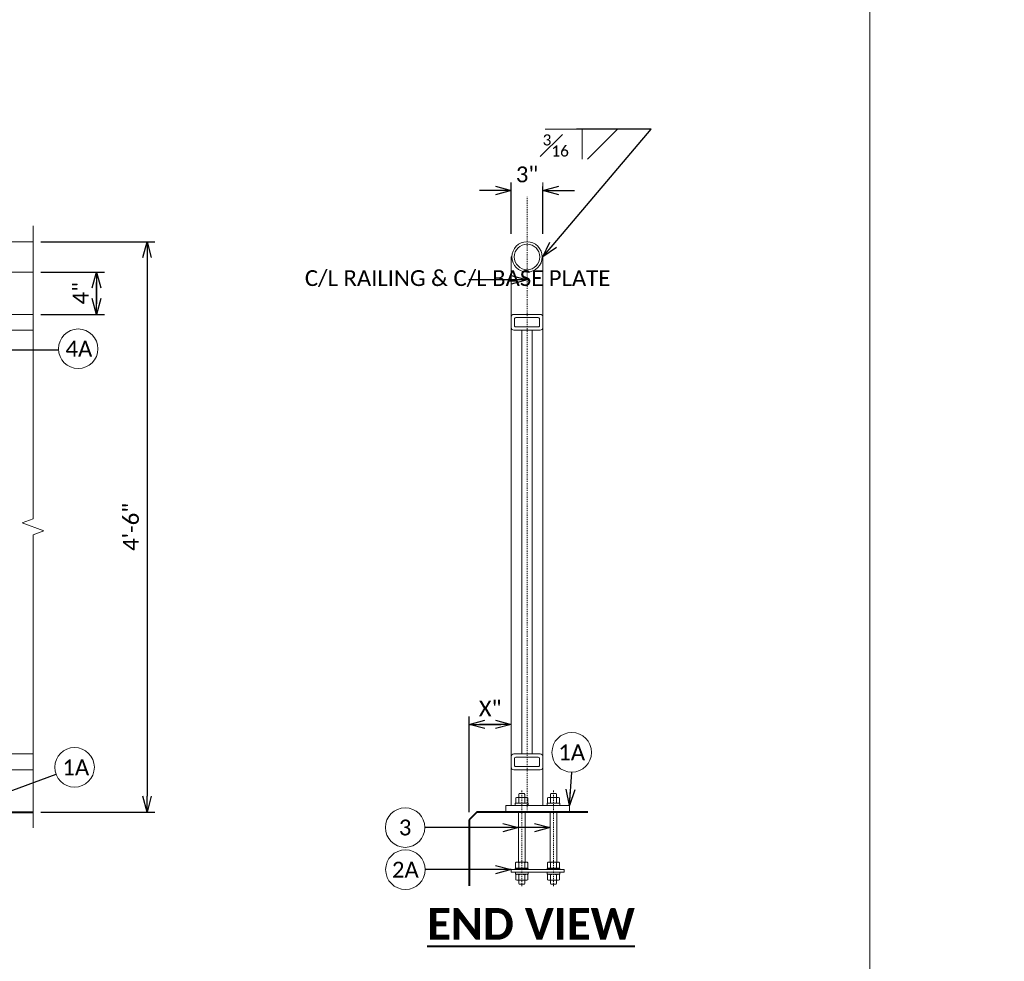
# Model space of a CAD drawing. Extents: x 5346 to 6997, y 23474 to 24083.
# Tile 23 of 25: x 6591 to 6684, y 23896 to 23985. Entities that reach past the tile are written whole.
import ezdxf
from ezdxf import colors
from ezdxf.entities.mleader import LeaderData, LeaderLine
from ezdxf.math import Vec2, Vec3

# ---------------------------------------------------------------- set-up
doc = ezdxf.new("R2010")
doc.units = 0
doc.header["$MEASUREMENT"] = 0
doc.linetypes.add('Wisdot4', pattern=[0.28125, 0.125, -0.0625, 0.03125, -0.0625])
for name, color, linetype, lineweight in [('B_ANNO_BREAK', 7, 'Continuous', 18), ('B_ANNO_DIM', 7, 'Continuous', 18), ('B_ANNO_TEXT', 7, 'Continuous', 18), ('B_ANNO_TEXT_TITLE', 7, 'Continuous', 40), ('B_CNTR', 1, 'Wisdot4', 18), ('B_CONC_PPT', 12, 'Continuous', 40), ('B_STEEL', 92, 'Continuous', 18), ('B_STEEL_BOLT', 3, 'Continuous', 18), ('B_STEEL_RAIL', 92, 'Continuous', 18)]:
    doc.layers.add(name, color=color, linetype=linetype, lineweight=lineweight)
doc.layers.add('B_ANNO_NOPLOT', color=47, linetype='Continuous', lineweight=18, plot=False)
doc.styles.add('Annotative', font='calibri.ttf', dxfattribs={"height": 0.0625})
doc.styles.get("Standard").update_dxf_attribs({"font": 'calibri.ttf'})
doc.styles.add('Title', font='calibrib.ttf', dxfattribs={"height": 0.125})
doc.dimstyles.new('Annotative', dxfattribs={"dimscale": 0, "dimtxt": 0.0625, "dimasz": 0.0625, "dimexe": 0.03125, "dimexo": 0.03125, "dimgap": 0.03125, "dimtad": 1, "dimdec": 3, "dimzin": 3, "dimdsep": 46, "dimlunit": 4, "dimtxsty": 'Standard', "dimblk": 'OPEN30', "dimcen": 0.03125, "dimaunit": 1, "dimadec": 0, "dimazin": 3, "dimtfac": 0.75, "dimtdec": 3, "dimtofl": 0, "dimtmove": 0, "dimatfit": 3, "dimldrblk": 'OPEN30', "dimfxl": 1, "dimtfill": 1, "dimfrac": 1, "dimtolj": 1, "dimtzin": 0, "dimarcsym": 0})
doc.dimstyles.get("Standard").update_dxf_attribs({"dimtxt": 0.0625, "dimasz": 0.0625, "dimexe": 0.03125, "dimexo": 0.03125, "dimgap": 0.03125, "dimtad": 1, "dimdec": 3, "dimzin": 3, "dimdsep": 46, "dimlunit": 4, "dimtxsty": 'Standard', "dimblk": 'OPEN30', "dimcen": 0.03125, "dimaunit": 1, "dimadec": 0, "dimazin": 3, "dimtfac": 0.75, "dimtdec": 3, "dimtofl": 0, "dimtmove": 0, "dimatfit": 3, "dimldrblk": 'OPEN30', "dimfxl": 1, "dimtfill": 1, "dimfrac": 1, "dimtolj": 1, "dimtzin": 0, "dimarcsym": 0})

# ---------------------------------------------------------------- blocks, each defined once
blk = doc.blocks.new('_Open30')
at = {"color": 0, "linetype": 'ByBlock', "lineweight": -2}
for p, q in [((-1, 0.268), (0, 0)), ((0, 0), (-1, -0.268)), ((0, 0), (-1, 0))]:
    blk.add_line(p, q, dxfattribs=at)
blk = doc.blocks.new('*D207')
at = {"layer": 'B_ANNO_DIM', "color": 0, "lineweight": -2, "transparency": 16777216}
for p, q in [((6592.834, 23961.236), (6598.846, 23961.236)), ((6598.096, 23958.736), (6598.096, 23960.236)), ((6598.096, 23959.736), (6598.096, 23958.236)), ((6592.834, 23957.236), (6598.846, 23957.236))]:
    blk.add_line(p, q, dxfattribs=at)
at = {"layer": 'Defpoints', "color": 0, "transparency": 16777216}
for p in [(6592.084, 23961.236), (6598.096, 23961.236), (6592.084, 23957.236)]:
    blk.add_point(p, dxfattribs=at)
at = {"layer": 'B_ANNO_DIM', "color": 0, "lineweight": -2, "transparency": 16777216, "xscale": 1.5, "yscale": 1.5, "zscale": 1.5}
for p, rotation in [((6598.096, 23961.236), 90), ((6598.096, 23957.236), 270)]:
    blk.add_blockref('_Open30', p, dxfattribs=dict(at, rotation=rotation))
at = {"layer": 'B_ANNO_DIM', "color": 0, "transparency": 16777216, "insert": (6596.593, 23959.236), "char_height": 1.5, "attachment_point": 5, "rotation": 90}
blk.add_mtext('\\A1;4"', dxfattribs=at)
blk = doc.blocks.new('*D217')
at = {"layer": 'B_ANNO_DIM', "color": 0, "lineweight": -2, "transparency": 16777216}
for p, q in [((6592.834, 23964.115), (6603.633, 23964.115)), ((6602.883, 23962.615), (6602.883, 23911.611)), ((6592.834, 23910.111), (6603.633, 23910.111))]:
    blk.add_line(p, q, dxfattribs=at)
at = {"layer": 'Defpoints', "color": 0, "transparency": 16777216}
for p in [(6592.084, 23964.115), (6592.084, 23910.111), (6602.883, 23910.111)]:
    blk.add_point(p, dxfattribs=at)
at = {"layer": 'B_ANNO_DIM', "color": 0, "lineweight": -2, "transparency": 16777216, "xscale": 1.5, "yscale": 1.5, "zscale": 1.5}
for p, rotation in [((6602.883, 23964.115), 90), ((6602.883, 23910.111), 270)]:
    blk.add_blockref('_Open30', p, dxfattribs=dict(at, rotation=rotation))
at = {"layer": 'B_ANNO_DIM', "color": 0, "transparency": 16777216, "insert": (6601.365, 23937.113), "char_height": 1.5, "attachment_point": 5, "rotation": 90, "bg_fill": 3, "box_fill_scale": 1.25, "bg_fill_color": 256, "bg_fill_true_color": 13158600, "bg_fill_transparency": 0}
blk.add_mtext('\\A1;4\'-6"', dxfattribs=at)
blk = doc.blocks.new('*D220')
at = {"layer": 'B_ANNO_DIM', "color": 0, "lineweight": -2, "transparency": 16777216}
for p, q in [((6633.394, 23910.111), (6633.394, 23919.162)), ((6635.886, 23918.412), (6634.386, 23918.412)), ((6634.894, 23918.412), (6636.394, 23918.412))]:
    blk.add_line(p, q, dxfattribs=at)
at = {"layer": 'Defpoints', "color": 0, "transparency": 16777216}
for p in [(6637.386, 23918.412), (6637.386, 23918.412), (6633.394, 23909.361)]:
    blk.add_point(p, dxfattribs=at)
at = {"layer": 'B_ANNO_DIM', "color": 0, "lineweight": -2, "transparency": 16777216, "xscale": 1.5, "yscale": 1.5, "zscale": 1.5, "rotation": 180}
blk.add_blockref('_Open30', (6633.394, 23918.412), dxfattribs=at)
at = {"layer": 'B_ANNO_DIM', "color": 0, "lineweight": -2, "transparency": 16777216, "xscale": 1.5, "yscale": 1.5, "zscale": 1.5}
blk.add_blockref('_Open30', (6637.386, 23918.412), dxfattribs=at)
at = {"layer": 'B_ANNO_DIM', "color": 0, "transparency": 16777216, "insert": (6635.39, 23919.916), "char_height": 1.5, "attachment_point": 5}
blk.add_mtext('\\A1;X"', dxfattribs=at)
blk = doc.blocks.new('*D221')
at = {"layer": 'B_ANNO_DIM', "color": 0, "lineweight": -2, "transparency": 16777216}
for p, q in [((6637.386, 23964.861), (6637.386, 23969.71)), ((6640.386, 23964.861), (6640.386, 23969.71)), ((6635.886, 23968.96), (6634.386, 23968.96)), ((6641.886, 23968.96), (6643.386, 23968.96))]:
    blk.add_line(p, q, dxfattribs=at)
at = {"layer": 'Defpoints', "color": 0, "transparency": 16777216}
for p in [(6637.386, 23964.111), (6640.386, 23964.111)]:
    blk.add_point(p, dxfattribs=at)
at = {"layer": 'B_ANNO_DIM', "color": 0, "lineweight": -2, "transparency": 16777216, "xscale": 1.5, "yscale": 1.5, "zscale": 1.5}
blk.add_blockref('_Open30', (6637.386, 23968.96), dxfattribs=at)
at = {"layer": 'B_ANNO_DIM', "color": 0, "lineweight": -2, "transparency": 16777216, "xscale": 1.5, "yscale": 1.5, "zscale": 1.5, "rotation": 180}
blk.add_blockref('_Open30', (6640.386, 23968.96), dxfattribs=at)
at = {"layer": 'B_ANNO_DIM', "color": 0, "transparency": 16777216, "insert": (6638.886, 23970.479), "char_height": 1.5, "attachment_point": 5, "bg_fill": 3, "box_fill_scale": 1.25, "bg_fill_color": 256, "bg_fill_true_color": 13158600, "bg_fill_transparency": 0}
blk.add_mtext('\\A1;3"', dxfattribs=at)
at = {"layer": 'Defpoints', "color": 0, "transparency": 16777216}
blk.add_point((6640.386, 23968.96), dxfattribs=at)

msp = doc.modelspace()

# ---------------------------------------------------------------- linework, layer by layer
at = {"layer": 'B_ANNO_DIM'}
for p, q in [((6643.5863, 23974.7805), (6640.5967, 23974.7805)), ((6644.1007, 23974.7805), (6644.1007, 23971.9285)), ((6644.6007, 23971.9285), (6647.4397, 23974.7805))]:
    msp.add_line(p, q, dxfattribs=at)
for centre in [(6643.1167, 23915.7626), (6596.0222, 23914.346), (6627.3349, 23908.6399), (6627.3589, 23904.6549)]:
    msp.add_circle(centre, 1.8717, dxfattribs=at)
at = {"layer": 'B_ANNO_NOPLOT'}
msp.add_lwpolyline([(6410.8118, 24078.1369), (6671.3604, 24078.1369), (6671.3604, 23497.7436), (6410.8118, 23497.7436)], close=True, dxfattribs=at)
at = {"layer": 'B_CNTR'}
for p, q in [((6638.8977, 23910.1128), (6638.8977, 23968.3625)), ((6638.3916, 23903.0917), (6638.3916, 23912.2124)), ((6641.3916, 23903.0917), (6641.3916, 23912.2124))]:
    msp.add_line(p, q, dxfattribs=at)
at = {"layer": 'B_CONC_PPT'}
for p, q in [((6448.1195, 23910.1109), (6592.0835, 23910.1109)), ((6634.1437, 23910.1109), (6633.3937, 23909.3609)), ((6644.6437, 23910.1109), (6634.1437, 23910.1109)), ((6633.3937, 23909.3609), (6633.3937, 23903.1109))]:
    msp.add_line(p, q, dxfattribs=at)
at = {"layer": 'B_STEEL'}
for p, q in [((6637.3855, 23962.6735), (6637.3855, 23910.7426)), ((6640.3855, 23962.6735), (6640.3855, 23910.7411)), ((6638.3855, 23955.736), (6638.3855, 23915.6109)), ((6639.3855, 23955.736), (6639.3855, 23915.6109))]:
    msp.add_line(p, q, dxfattribs=at)
at = {"layer": 'B_STEEL', "lineweight": 13}
for p, q in [((6637.448, 23962.6735), (6637.3855, 23962.6735)), ((6640.323, 23962.6735), (6640.3855, 23962.6735))]:
    msp.add_line(p, q, dxfattribs=at)
for points in [[(6637.6355, 23955.736), (6640.1355, 23955.736, 0.4142136), (6640.3855, 23955.986), (6640.3855, 23956.986, 0.4142136), (6640.1355, 23957.236), (6637.6355, 23957.236, 0.4142136), (6637.3855, 23956.986), (6637.3855, 23955.986, 0.4142136)], [(6637.823, 23956.0485), (6639.948, 23956.0485, 0.4142136), (6640.073, 23956.1735), (6640.073, 23956.7985, 0.4142136), (6639.948, 23956.9235), (6637.823, 23956.9235, 0.4142136), (6637.698, 23956.7985), (6637.698, 23956.1735, 0.4142136)], [(6640.1355, 23914.1109, 0.4142136), (6640.3855, 23914.3609), (6640.3855, 23915.3609, 0.4142136), (6640.1355, 23915.6109), (6637.6355, 23915.6109, 0.4142136), (6637.3855, 23915.3609), (6637.3855, 23914.3609, 0.4142136), (6637.6355, 23914.1109)], [(6639.948, 23914.4234, 0.4142136), (6640.073, 23914.5484), (6640.073, 23915.1734, 0.4142136), (6639.948, 23915.2984), (6637.823, 23915.2984, 0.4142136), (6637.698, 23915.1734), (6637.698, 23914.5484, 0.4142136), (6637.823, 23914.4234)]]:
    msp.add_lwpolyline(points, format="xyb", close=True, dxfattribs=at)
at = {"layer": 'B_STEEL', "flags": 128}
msp.add_lwpolyline([(6636.8855, 23910.7428), (6636.8855, 23910.1138), (6642.8937, 23910.1109), (6642.8937, 23910.7399), (6636.8855, 23910.7428)], close=True, dxfattribs=at)
msp.add_lwpolyline([(6637.3916, 23904.4134), (6642.3916, 23904.4134), (6642.3916, 23904.6614), (6637.3916, 23904.6614), (6637.3916, 23904.4134)], dxfattribs=at)
at = {"layer": 'B_STEEL_BOLT'}
for p, q in [((6638.1054, 23911.4751), (6638.1054, 23910.9662)), ((6638.6699, 23911.4751), (6638.6699, 23910.9662)), ((6641.1094, 23911.4751), (6641.1094, 23910.9662)), ((6641.6739, 23911.4751), (6641.6739, 23910.9662)), ((6638.0796, 23905.3774), (6638.0796, 23910.1174)), ((6638.7036, 23905.3774), (6638.7036, 23910.1174)), ((6641.0796, 23905.3774), (6641.0796, 23910.1174)), ((6641.7036, 23905.3774), (6641.7036, 23910.1174)), ((6637.9535, 23905.3774), (6638.8258, 23905.3774)), ((6638.0996, 23905.3018), (6638.0996, 23904.8054)), ((6638.6796, 23905.3014), (6638.6796, 23904.8054)), ((6640.9575, 23905.3774), (6641.8298, 23905.3774)), ((6641.1036, 23905.3018), (6641.1036, 23904.8054)), ((6641.6836, 23905.3014), (6641.6836, 23904.8054)), ((6637.8876, 23904.8054), (6637.8876, 23904.7614)), ((6638.1094, 23903.6797), (6638.1094, 23904.1886)), ((6638.6739, 23903.6797), (6638.6739, 23904.1886)), ((6638.8916, 23904.8054), (6638.8916, 23904.7614)), ((6640.8916, 23904.8054), (6640.8916, 23904.7614)), ((6641.1094, 23903.6797), (6641.1094, 23904.1886)), ((6641.6739, 23903.6797), (6641.6739, 23904.1886)), ((6641.8956, 23904.8054), (6641.8956, 23904.7614))]:
    msp.add_line(p, q, dxfattribs=at)
for points in [[(6638.1082, 23911.5024), (6638.1082, 23911.7794), (6638.1481, 23911.8592), (6638.6272, 23911.8592), (6638.6671, 23911.7794), (6638.6671, 23911.5024)], [(6641.1122, 23911.5024), (6641.1122, 23911.7794), (6641.1521, 23911.8592), (6641.6312, 23911.8592), (6641.6711, 23911.7794), (6641.6711, 23911.5024)], [(6637.7756, 23910.7414), (6637.7756, 23910.9389), (6638.9996, 23910.9389), (6638.9996, 23910.7414)], [(6637.8231, 23910.9788), (6637.8231, 23911.4625), (6637.903, 23911.5024), (6638.8723, 23911.5024), (6638.9521, 23911.4625), (6638.9521, 23910.9788), (6638.8723, 23910.9389), (6637.903, 23910.9389)], [(6640.7796, 23910.7414), (6640.7796, 23910.9389), (6642.0036, 23910.9389), (6642.0036, 23910.7414)], [(6640.8271, 23910.9788), (6640.8271, 23911.4625), (6640.907, 23911.5024), (6641.8763, 23911.5024), (6641.9561, 23911.4625), (6641.9561, 23910.9788), (6641.8763, 23910.9389), (6640.907, 23910.9389)], [(6639.0036, 23904.4134), (6639.0036, 23904.2159), (6637.7796, 23904.2159), (6637.7796, 23904.4134)], [(6638.9561, 23904.1759), (6638.9561, 23903.6923), (6638.8763, 23903.6524), (6637.907, 23903.6524), (6637.8271, 23903.6923), (6637.8271, 23904.1759), (6637.907, 23904.2159), (6638.8763, 23904.2159)], [(6642.0036, 23904.4134), (6642.0036, 23904.2159), (6640.7796, 23904.2159), (6640.7796, 23904.4134)], [(6641.9561, 23904.1759), (6641.9561, 23903.6923), (6641.8763, 23903.6524), (6640.907, 23903.6524), (6640.8271, 23903.6923), (6640.8271, 23904.1759), (6640.907, 23904.2159), (6641.8763, 23904.2159)], [(6638.6711, 23903.6524), (6638.6711, 23903.3754), (6638.6312, 23903.2956), (6638.1521, 23903.2956), (6638.1122, 23903.3754), (6638.1122, 23903.6524)], [(6641.6711, 23903.6524), (6641.6711, 23903.3754), (6641.6312, 23903.2956), (6641.1521, 23903.2956), (6641.1122, 23903.3754), (6641.1122, 23903.6524)]]:
    msp.add_lwpolyline(points, close=True, dxfattribs=at)
for points in [[(6638.9716, 23904.8054), (6638.9716, 23905.3018, 0.5192547), (6638.6796, 23905.3014, 0.2612121), (6638.0996, 23905.3018, 0.5192547), (6637.8076, 23905.3014), (6637.8076, 23904.8054)], [(6641.9756, 23904.8054), (6641.9756, 23905.3018, 0.5192547), (6641.6836, 23905.3014, 0.2612121), (6641.1036, 23905.3018, 0.5192547), (6640.8116, 23905.3014), (6640.8116, 23904.8054)]]:
    msp.add_lwpolyline(points, format="xyb", close=True, dxfattribs=at)
for points in [[(6638.9996, 23904.6614), (6638.9996, 23904.7614), (6637.7756, 23904.7614), (6637.7756, 23904.6614)], [(6642.0036, 23904.6614), (6642.0036, 23904.7614), (6640.7796, 23904.7614), (6640.7796, 23904.6614)]]:
    msp.add_lwpolyline(points, dxfattribs=at)
for centre, radius, start, end in [((6637.6469, 23908.8365), 2.6781, 80.143384, 84.513779), ((6637.6469, 23913.6048), 2.6781, 275.486221, 279.856616), ((6638.3876, 23910.0277), 1.4746, 78.96544, 101.03456), ((6638.3876, 23912.4136), 1.4746, 258.96544, 281.03456), ((6639.1283, 23908.8365), 2.6781, 95.486221, 99.856616), ((6639.1283, 23913.6048), 2.6781, 260.143384, 264.513779), ((6640.6509, 23908.8365), 2.6781, 80.143384, 84.513779), ((6640.6509, 23913.6048), 2.6781, 275.486221, 279.856616), ((6641.3916, 23910.0277), 1.4746, 78.96544, 101.03456), ((6641.3916, 23912.4136), 1.4746, 258.96544, 281.03456), ((6642.1323, 23908.8365), 2.6781, 95.486221, 99.856616), ((6642.1323, 23913.6048), 2.6781, 260.143384, 264.513779), ((6637.6509, 23901.55), 2.6781, 80.143384, 84.513779), ((6638.3916, 23902.7412), 1.4746, 78.96544, 101.03456), ((6639.1323, 23901.55), 2.6781, 95.486221, 99.856616), ((6640.6509, 23901.55), 2.6781, 80.143384, 84.513779), ((6641.3916, 23902.7412), 1.4746, 78.96544, 101.03456), ((6642.1323, 23901.55), 2.6781, 95.486221, 99.856616), ((6637.6509, 23906.3183), 2.6781, 275.486221, 279.856616), ((6638.3916, 23905.127), 1.4746, 258.96544, 281.03456), ((6639.1323, 23906.3183), 2.6781, 260.143384, 264.513779), ((6640.6509, 23906.3183), 2.6781, 275.486221, 279.856616), ((6641.3916, 23905.127), 1.4746, 258.96544, 281.03456), ((6642.1323, 23906.3183), 2.6781, 260.143384, 264.513779)]:
    msp.add_arc(centre, radius, start, end, dxfattribs=at)
at = {"layer": 'B_STEEL_RAIL'}
for p, q in [((6584.0523, 23961.2359), (6592.0835, 23961.2359)), ((6584.0523, 23957.2359), (6592.0835, 23957.2359)), ((6584.0523, 23955.7359), (6592.0835, 23955.7359)), ((6584.0523, 23915.6149), (6592.0835, 23915.6149)), ((6584.0523, 23914.1109), (6592.0835, 23914.1109))]:
    msp.add_line(p, q, dxfattribs=at)
msp.add_lwpolyline([(6463.3003, 23964.1109), (6592.0835, 23964.1109)], dxfattribs=at)

# ---------------------------------------------------------------- texts
at = {"layer": 'B_ANNO_DIM', "insert": (6596.1396, 23914.346), "char_height": 1.5, "attachment_point": 5, "line_spacing_factor": 0.8, "style": 'Annotative'}
msp.add_mtext('1A', dxfattribs=at)
at = {"layer": 'B_ANNO_TEXT', "char_height": 1.5, "attachment_point": 5, "line_spacing_factor": 0.8, "style": 'Annotative'}
for s, insert in [('1A', (6643.1167, 23915.7626)), ('3', (6627.3349, 23908.6389)), ('2A', (6627.3589, 23904.6549))]:
    msp.add_mtext(s, dxfattribs=dict(at, insert=insert))
at = {"layer": 'B_ANNO_TEXT_TITLE', "insert": (6629.4155, 23901.0201), "char_height": 3, "attachment_point": 1, "line_spacing_factor": 0.8, "style": 'Title'}
msp.add_mtext('{\\LEND VIEW}', dxfattribs=at)

# ---------------------------------------------------------------- dimensions: what is measured, and where the dimension line sits
at = {"layer": 'B_ANNO_DIM'}
dim = msp.add_linear_dim(base=(6598.0963, 23961.2359), p1=(6592.0835, 23957.2359), p2=(6592.0835, 23961.2359), angle=90, dimstyle='Annotative', override={"dimtfill": 0}, dxfattribs=at)
dim.commit()
dim.dimension.update_dxf_attribs({"geometry": '*D207', "text_midpoint": (6596.5929, 23959.2359)})
dim = msp.add_linear_dim(base=(6637.3855, 23918.4122), p1=(6633.3937, 23909.3609), p2=(6637.3855, 23918.4122), angle=360, text='X"', dimstyle='Annotative', override={"dimtfill": 0}, dxfattribs=at)
dim.commit()
dim.dimension.update_dxf_attribs({"geometry": '*D220', "text_midpoint": (6635.3896, 23918.4122), "dimtype": 160})

# ---------------------------------------------------------------- leaders
for points, dimstyle, override in [([(6586.3003, 23910.7429), (6594.2671, 23913.6956)], 'Annotative', {"dimscale": 0}), ([(6642.8937, 23910.7399), (6643.1167, 23913.8909)], 'Standard', {"dimscale": 24}), ([(6638.0796, 23908.6392), (6629.2066, 23908.6399)], 'Standard', {"dimscale": 24}), ([(6641.0796, 23908.6398), (6638.0796, 23908.6392)], 'Standard', {"dimscale": 24}), ([(6637.3916, 23904.6549), (6629.2306, 23904.6549)], 'Standard', {"dimscale": 24})]:
    msp.add_leader(points, dimstyle=dimstyle, override=override, dxfattribs=at)
ml = msp.add_multileader_mtext('Standard', dxfattribs=at)
ml.set_content('C/L RAILING & C/L BASE PLATE', color=256)
ml.set_leader_properties()
ml.set_arrow_properties(name='OPEN30')
ml.build(insert=Vec2(0, 0))
ml.multileader.update_dxf_attribs({"dogleg_length": 0.0625, "arrow_head_size": 1.5, "scale": 24})
ctx = ml.context
ctx.base_point, ctx.scale, ctx.char_height, ctx.arrow_head_size, ctx.landing_gap_size, ctx.plane_origin = Vec3(6617.0878, 23960.5063), 24, 1.5, 1.5, 0.75, Vec3(6638.8977, 23960.5063)
notes = []
notes.append((ctx, [(0, (1, 1, 0), (6634.8651, 23960.5063), (-1, 0), 1.5, [(0, [(6638.8977, 23960.5063)], 0, [])])]))
ctx.mtext.insert, ctx.mtext.width, ctx.mtext.flow_direction = Vec3(6617.8378, 23961.4184), 15.588535, 5
ml = msp.add_multileader_mtext('Standard', dxfattribs=at)
ml.set_content('C/L RAILING & C/L BASE PLATE', color=256)
ml.set_leader_properties()
ml.set_arrow_properties(name='OPEN30')
ml.build(insert=Vec2(0, 0))
ml.multileader.update_dxf_attribs({"dogleg_length": 0.0625, "arrow_head_size": 1.5, "scale": 24})
ctx = ml.context
ctx.base_point, ctx.scale, ctx.char_height, ctx.arrow_head_size, ctx.landing_gap_size, ctx.plane_origin = Vec3(6300.3581, 23952.2002), 24, 1.5, 1.5, 0.75, Vec3(6322.168, 23952.2002)
notes.append((ctx, [(0, (1, 1, 0), (6318.1354, 23952.2002), (-1, 0), 1.5, [(0, [(6322.168, 23952.2002)], 0, [])])]))
ctx.mtext.insert, ctx.mtext.width, ctx.mtext.flow_direction = Vec3(6301.1081, 23953.1124), 15.588535, 5
for ctx, leaders in notes:
    for number, flags, end, landing, length, lines in leaders:
        leader = LeaderData()
        leader.index, (leader.has_last_leader_line, leader.has_dogleg_vector, leader.attachment_direction) = number, flags
        leader.last_leader_point, leader.dogleg_vector, leader.dogleg_length = Vec3(end), Vec3(landing), length
        for number, points, colour, breaks in lines:
            line = LeaderLine()
            line.index, line.vertices, line.color, line.breaks = number, Vec3.list(points), colors.encode_raw_color(colour), breaks
            leader.lines.append(line)
        ctx.leaders.append(leader)

# ---------------------------------------------------------------- next in the draw order: dimensions: what is measured, and where the dimension line sits
dim = msp.add_linear_dim(base=(6640.3855, 23968.9604), p1=(6637.3855, 23964.111), p2=(6640.3855, 23964.111), dimstyle='Annotative', dxfattribs=at)
dim.commit()
dim.dimension.update_dxf_attribs({"geometry": '*D221', "text_midpoint": (6638.8855, 23968.9604), "dimtype": 160})
dim = msp.add_linear_dim(base=(6602.8828, 23910.1109), p1=(6592.0835, 23964.1149), p2=(6592.0835, 23910.1109), angle=90, dimstyle='Annotative', override={"dimsah": 1}, dxfattribs=at)
dim.commit()
dim.dimension.update_dxf_attribs({"geometry": '*D217', "text_midpoint": (6601.3649, 23937.1129)})

# ---------------------------------------------------------------- next in the draw order: linework, layer by layer
at = {"layer": 'B_ANNO_BREAK', "linetype": 'Continuous', "flags": 128}
msp.add_lwpolyline([(6592.0835, 23965.6109), (6592.0835, 23937.8609), (6591.0532, 23937.4859), (6593.1138, 23936.7359), (6592.0835, 23936.3609), (6592.0835, 23908.6109)], dxfattribs=at)
at = {"layer": 'B_ANNO_DIM'}
msp.add_circle((6596.3683, 23953.9789), 1.8717, dxfattribs=at)
at = {"layer": 'B_STEEL', "lineweight": 13}
for radius in [1.4375, 1.2082]:
    msp.add_circle((6638.8855, 23962.6735), radius, dxfattribs=at)

# ---------------------------------------------------------------- next in the draw order: texts
at = {"layer": 'B_ANNO_TEXT', "insert": (6596.4316, 23953.9789), "char_height": 1.5, "attachment_point": 5, "line_spacing_factor": 0.8, "style": 'Annotative'}
msp.add_mtext('4A', dxfattribs=at)

# ---------------------------------------------------------------- next in the draw order: leaders
at = {"layer": 'B_ANNO_DIM'}
msp.add_leader([(6584.0523, 23953.8804), (6594.4991, 23953.8804)], dimstyle='Annotative', override={"dimscale": 0}, dxfattribs=at)
ml = msp.add_multileader_mtext('Standard', dxfattribs=at)
ml.set_content('\\A1;{\\H1x;\\P\\H0.7x;\\S3#16;}', color=256)
ml.set_leader_properties()
ml.set_arrow_properties(name='OPEN30')
ml.build(insert=Vec2(0, 0))
ml.multileader.update_dxf_attribs({"dogleg_length": 0.0625, "arrow_head_size": 1.5, "scale": 24})
ctx = ml.context
ctx.base_point, ctx.scale, ctx.char_height, ctx.arrow_head_size, ctx.landing_gap_size, ctx.plane_origin = Vec3(6639.6105, 23974.7805), 24, 1.5, 1.5, 0.75, Vec3(6640.3855, 23962.6735)
notes = []
notes.append((ctx, [(0, (1, 1, 0), (6645.0863, 23974.7805), (-1, 0), 1.5, [(0, [(6640.3855, 23962.6735), (6650.6297, 23974.7805)], 0, [])])]))
ctx.mtext.insert, ctx.mtext.line_spacing_factor, ctx.mtext.flow_direction = Vec3(6640.3605, 23975.5305), 0.5, 5
for ctx, leaders in notes:
    for number, flags, end, landing, length, lines in leaders:
        leader = LeaderData()
        leader.index, (leader.has_last_leader_line, leader.has_dogleg_vector, leader.attachment_direction) = number, flags
        leader.last_leader_point, leader.dogleg_vector, leader.dogleg_length = Vec3(end), Vec3(landing), length
        for number, points, colour, breaks in lines:
            line = LeaderLine()
            line.index, line.vertices, line.color, line.breaks = number, Vec3.list(points), colors.encode_raw_color(colour), breaks
            leader.lines.append(line)
        ctx.leaders.append(leader)

doc.saveas('drawing.dxf')
